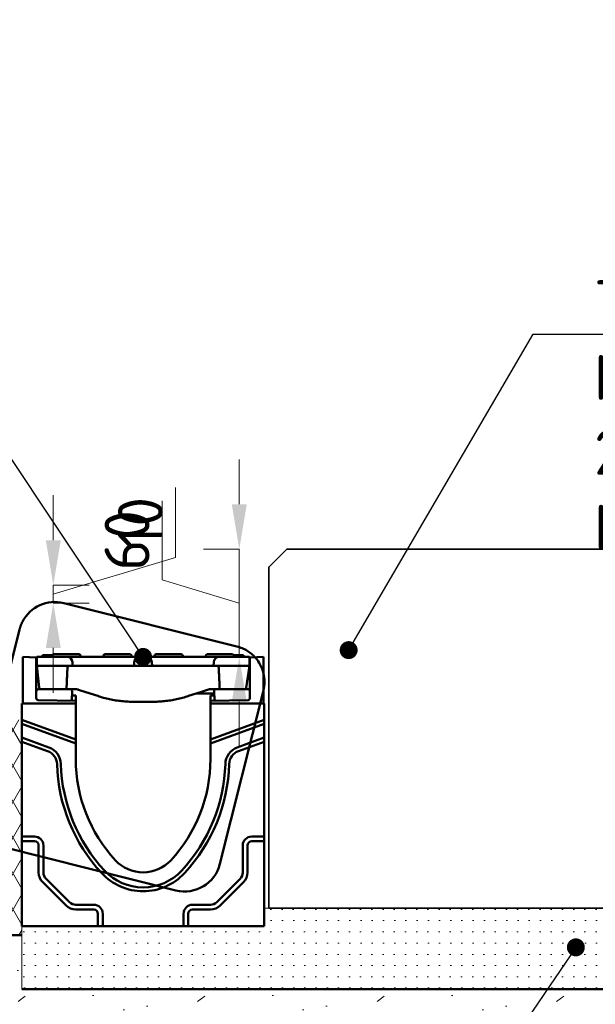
# Model space of a CAD drawing. Header units: metres. Extents: x 92403 to 95147, y 464428 to 465602.
# Tile 209 of 256: x 92585.515 to 92585.835, y 465103.24 to 465103.788. Entities that reach past the tile are written whole.
import ezdxf
from ezdxf import colors
from ezdxf.entities.mleader import LeaderData, LeaderLine
from ezdxf.math import Vec2, Vec3

# ---------------------------------------------------------------- set-up
doc = ezdxf.new("R2010")
doc.units = ezdxf.units.M
doc.linetypes.add('HIDDEN', pattern=[2.373, 1.58, -0.7929999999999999])
doc.linetypes.add('VW-1-1_STREEP', pattern=[2, 1, -1])
doc.layers.get('0').update_dxf_attribs({"linetype": 'CONTINUOUS'})
doc.layers.get('Defpoints').update_dxf_attribs({"linetype": 'CONTINUOUS'})
for name, color, linetype, lineweight in [('N-WE-RI-HWA_GOOT_LIJNGOOT-GD', 150, 'CONTINUOUS', 50), ('N-WE-VH-VERHARDING_ASFALT-AD-10', 252, 'CONTINUOUS', 18), ('N-WE-VH-VERHARDING_ASFALT-T25', 7, 'CONTINUOUS', 25), ('N-WE-VH-VERHARDING_ASFALT_DEKLAAG-GD', 252, 'CONTINUOUS', 50), ('N-WE-VH-VERHARDING_BETON_SCHRAAL-GD', 252, 'CONTINUOUS', 50), ('N-WE-VH-VERHARDING_FUNDERING-AD', 252, 'CONTINUOUS', 18), ('N-WE-VH-VERHARDING_FUNDERING-AD-10', 252, 'CONTINUOUS', 18), ('N-WE-VH-VERHARDING_NATUURSTEEN-GD', 252, 'CONTINUOUS', 50), ('N-WE-VW-MARKERING_LANGS_STREEP_11-G', 7, 'VW-1-1_STREEP', 13), ('N-XX-VH-VERHARDING_NATUURSTEEN-G', 252, 'CONTINUOUS', 35), ('X-XX-AL-VERWIJZING_DETAIL-M', 7, 'CONTINUOUS', 18)]:
    doc.layers.add(name, color=color, linetype=linetype, lineweight=lineweight)
doc.styles.add('NLCS-ISO-M10-T25', font='NLCS-ISO.ttf', dxfattribs={"height": 0.025})
doc.dimstyles.new('NLCS-M10-T25-PIJL_L2_H1', dxfattribs={"dimscale": 0.01, "dimtxt": 2.5, "dimasz": 2.5, "dimexe": 2, "dimexo": 2, "dimgap": 0.7, "dimtad": 1, "dimzin": 0, "dimdsep": 46, "dimtxsty": 'NLCS-ISO-M10-T25', "dimcen": 2.5, "dimdle": 2, "dimclrd": 256, "dimclre": 256, "dimclrt": 7, "dimadec": 1, "dimazin": 0, "dimtfac": 1, "dimtdec": 3, "dimtofl": 0, "dimtmove": 1, "dimatfit": 0, "dimfxl": 2, "dimfxlon": 1, "dimtfillclr": 256, "dimtolj": 1, "dimtzin": 0, "dimlwd": -1, "dimlwe": -1, "dimarcsym": 0})

# ---------------------------------------------------------------- blocks, each defined once
blk = doc.blocks.new('Goot')
at = {"color": 8}
for p, q in [((0.008000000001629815, 0.149606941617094), (0.0004999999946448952, 0.1499999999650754)), ((0.0004999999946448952, 0.1499999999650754), (0.0004999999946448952, 0.1239999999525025)), ((0.008249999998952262, 0.149593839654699), (0.008000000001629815, 0.149606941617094)), ((0.008000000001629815, 0.1269826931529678), (0.008000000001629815, 0.149606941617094)), ((0.008249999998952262, 0.1499999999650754), (0.02514120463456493, 0.1499999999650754)), ((0.008249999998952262, 0.1449999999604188), (0.008249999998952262, 0.1499999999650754)), ((0.0342499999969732, 0.1499999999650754), (0.02514122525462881, 0.1499999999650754)), ((0.0565000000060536, 0.1499999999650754), (0.0342499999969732, 0.1499999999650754)), ((0.06560877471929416, 0.1499999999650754), (0.0565000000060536, 0.1499999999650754)), ((0.06560879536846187, 0.1499999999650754), (0.06939120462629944, 0.1499999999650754)), ((0.07850000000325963, 0.1499999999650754), (0.06939122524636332, 0.1499999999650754)), ((0.1007499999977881, 0.1499999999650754), (0.07850000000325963, 0.1499999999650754)), ((0.1098587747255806, 0.1499999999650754), (0.1007499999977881, 0.1499999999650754)), ((0.1098587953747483, 0.1499999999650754), (0.126749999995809, 0.1499999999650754)), ((0.126749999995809, 0.1499999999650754), (0.126749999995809, 0.1449999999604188)), ((0.1269999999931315, 0.149606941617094), (0.126749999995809, 0.149593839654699)), ((0.1345000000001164, 0.1499999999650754), (0.1269999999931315, 0.149606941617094)), ((0.1269999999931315, 0.149606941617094), (0.1269999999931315, 0.1269826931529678)), ((0.1345000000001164, 0.1239999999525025), (0.1345000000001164, 0.1499999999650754)), ((0.008249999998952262, 0.1449999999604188), (0.009522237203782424, 0.1328954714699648)), ((0.02825020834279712, 0.1449999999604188), (0.008249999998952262, 0.1449999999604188)), ((0.02825020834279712, 0.1449999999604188), (0.0281371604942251, 0.1471570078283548)), ((0.02825020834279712, 0.1449999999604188), (0.0342499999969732, 0.1449999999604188)), ((0.0342499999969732, 0.1449999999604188), (0.0565000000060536, 0.1449999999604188)), ((0.0565000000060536, 0.1449999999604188), (0.06249979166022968, 0.1449999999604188)), ((0.0626128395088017, 0.1471570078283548), (0.06249979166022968, 0.1449999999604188)), ((0.07250020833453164, 0.1449999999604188), (0.06249979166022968, 0.1449999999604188)), ((0.07250020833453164, 0.1449999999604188), (0.07238716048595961, 0.1471570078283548)), ((0.07250020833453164, 0.1449999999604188), (0.07850000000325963, 0.1449999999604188)), ((0.07850000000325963, 0.1449999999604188), (0.1007499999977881, 0.1449999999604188)), ((0.1007499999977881, 0.1449999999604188), (0.1067497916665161, 0.1449999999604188)), ((0.1068628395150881, 0.1471570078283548), (0.1067497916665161, 0.1449999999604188)), ((0.126749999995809, 0.1449999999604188), (0.1067497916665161, 0.1449999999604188)), ((0.1096534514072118, 0.1437179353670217), (0.1096534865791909, 0.1437179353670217)), ((0.124880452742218, 0.1328479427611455), (0.126749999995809, 0.1449999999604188)), ((0.02597379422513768, 0.1319918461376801), (0.01002620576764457, 0.1319918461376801)), ((0.01051675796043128, 0.1320000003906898), (0.01056897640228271, 0.1320000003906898)), ((0.01056897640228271, 0.1320000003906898), (0.01101676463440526, 0.1320000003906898)), ((0.01101676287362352, 0.1319999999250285), (0.02487703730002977, 0.1319999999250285)), ((0.02487703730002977, 0.1329476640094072), (0.02487703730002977, 0.1319999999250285)), ((0.0248770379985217, 0.1320000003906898), (0.02536533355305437, 0.1320000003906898)), ((0.02536533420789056, 0.1319999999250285), (0.02999999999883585, 0.1319999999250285)), ((0.03156204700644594, 0.1317497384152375), (0.03557879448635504, 0.1304287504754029)), ((0.09942120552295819, 0.1304287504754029), (0.1034379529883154, 0.1317497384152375)), ((0.1049999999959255, 0.1319999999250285), (0.1096346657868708, 0.1319999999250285)), ((0.1249737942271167, 0.1319918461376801), (0.1090262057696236, 0.1319918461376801)), ((0.1096346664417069, 0.1320000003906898), (0.1101229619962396, 0.1320000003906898)), ((0.1101229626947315, 0.1329476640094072), (0.1101229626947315, 0.1319999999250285)), ((0.1101229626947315, 0.1319999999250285), (0.1233902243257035, 0.1319999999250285)), ((0.1139832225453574, 0.1319918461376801), (0.1139832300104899, 0.1319999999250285)), ((0.1154830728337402, 0.1319999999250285), (0.1154830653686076, 0.1319918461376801)), ((0.1156999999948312, 0.1319999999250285), (0.1156999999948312, 0.1319918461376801)), ((0.1233902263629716, 0.1320000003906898), (0.1238920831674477, 0.1320000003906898)), ((0.02800000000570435, 0.1303776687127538), (0.0277968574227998, 0.1265018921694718)), ((0.02790275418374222, 0.1285223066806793), (0.02999999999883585, 0.1284856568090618)), ((0.02799999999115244, 0.1304899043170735), (0.02797105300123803, 0.1310421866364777)), ((0.02800000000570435, 0.1304899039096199), (0.02800000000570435, 0.1303776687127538)), ((0.02999999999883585, 0.1284856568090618), (0.02999999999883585, 0.1279874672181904)), ((0.02999999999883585, 0.1279874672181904), (0.02999999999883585, 0.1259896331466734)), ((0.03557879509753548, 0.1304287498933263), (0.04219339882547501, 0.128253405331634)), ((0.0928066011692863, 0.128253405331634), (0.09942120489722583, 0.1304287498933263)), ((0.09687379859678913, 0.1295909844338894), (0.1070412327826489, 0.1295909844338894)), ((0.1049999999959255, 0.1284856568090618), (0.1070972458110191, 0.1285223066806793)), ((0.1049999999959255, 0.1279874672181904), (0.1049999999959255, 0.1284856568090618)), ((0.1049999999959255, 0.1259896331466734), (0.1049999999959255, 0.1279874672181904)), ((0.1070000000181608, 0.1304899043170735), (0.1070289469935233, 0.1310421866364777)), ((0.1070000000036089, 0.1303776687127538), (0.1070000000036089, 0.1304899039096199)), ((0.1072031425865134, 0.1265018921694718), (0.1070000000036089, 0.1303776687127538)), ((0.1070000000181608, 0.1303776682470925), (0.1072031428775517, 0.1265018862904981)), ((0, 0.1149999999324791), (0, 0.1239999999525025)), ((0.02999999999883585, 0.1239999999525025), (0, 0.1239999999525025)), ((0.02999999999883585, 0.1256159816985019), (0.00898254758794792, 0.1259828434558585)), ((0.02999999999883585, 0.1256159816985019), (0.02999999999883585, 0.1259896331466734)), ((0.02999999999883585, 0.1239999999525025), (0.02999999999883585, 0.1256159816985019)), ((0.02999999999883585, 0.104080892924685), (0.02999999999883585, 0.1239999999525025)), ((0.0625, 0.1249999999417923), (0.07249999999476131, 0.1249999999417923)), ((0.1049999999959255, 0.1259896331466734), (0.1049999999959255, 0.1256159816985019)), ((0.1260174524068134, 0.1259828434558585), (0.1049999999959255, 0.1256159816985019)), ((0.1049999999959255, 0.1239999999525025), (0.1049999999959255, 0.1256159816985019)), ((0.1049999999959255, 0.1239999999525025), (0.1049999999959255, 0.104080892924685)), ((0.1349999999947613, 0.1239999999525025), (0.1049999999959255, 0.1239999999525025)), ((0.1349999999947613, 0.1239999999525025), (0.1349999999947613, 0.1149999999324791)), ((0, 0.1127188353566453), (0, 0.1149999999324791)), ((0, 0.1050431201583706), (0, 0.1127188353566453)), ((0.1349999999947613, 0.1149999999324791), (0.1349999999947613, 0.1127188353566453)), ((0.1349999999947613, 0.1127188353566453), (0.1349999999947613, 0.1050431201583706)), ((0, 0.1027619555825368), (0, 0.1050431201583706)), ((0.1349999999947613, 0.1050431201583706), (0.1349999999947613, 0.1027619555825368)), ((0, 0.04999999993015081), (0, 0.1027619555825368)), ((0.02999999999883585, 0.104080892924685), (0.02999999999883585, 0.1017997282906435)), ((0.02999999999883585, 0.1017997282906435), (0.02999999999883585, 0.09299999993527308)), ((0.1049999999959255, 0.1017997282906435), (0.1049999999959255, 0.104080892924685)), ((0.1049999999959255, 0.09299999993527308), (0.1049999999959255, 0.1017997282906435)), ((0.1349999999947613, 0.1027619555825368), (0.1349999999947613, 0.04999999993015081)), ((0, 0.04732050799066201), (0, 0.04999999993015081)), ((0.1349999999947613, 0.04999999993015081), (0.1349999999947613, 0.04732050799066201)), ((0, -5.820766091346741e-11), (0, 0.04732050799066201)), ((0.1349999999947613, 0.04732050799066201), (0.1349999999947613, -5.820766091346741e-11)), ((0.04232050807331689, -5.820766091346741e-11), (0, -5.820766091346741e-11)), ((0.04499999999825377, -5.820766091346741e-11), (0.04232050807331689, -5.820766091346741e-11)), ((0.08999999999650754, -5.820766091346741e-11), (0.04499999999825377, -5.820766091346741e-11)), ((0.09267949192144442, -5.820766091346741e-11), (0.08999999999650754, -5.820766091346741e-11)), ((0.1349999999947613, -5.820766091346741e-11), (0.09267949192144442, -5.820766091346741e-11))]:
    blk.add_line(p, q, dxfattribs=at)
at = {"color": 8, "transparency": 33554687}
for p, q in [((0.01691155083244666, 0.1509999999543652), (0.01152185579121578, 0.1509999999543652)), ((0.01152185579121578, 0.1509999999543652), (0.01152185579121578, 0.1499999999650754)), ((0.01677894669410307, 0.1505523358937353), (0.01674999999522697, 0.1499999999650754)), ((0.01777757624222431, 0.1514999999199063), (0.02025000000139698, 0.1514999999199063)), ((0.0292500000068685, 0.1514999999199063), (0.02025000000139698, 0.1514999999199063)), ((0.0292500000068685, 0.1514999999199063), (0.03172242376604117, 0.1514999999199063)), ((0.0327210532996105, 0.1505523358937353), (0.0327499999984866, 0.1499999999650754)), ((0.04527894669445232, 0.1505523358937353), (0.04524999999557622, 0.1499999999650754)), ((0.04627757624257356, 0.1514999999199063), (0.04875000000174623, 0.1514999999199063)), ((0.05775000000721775, 0.1514999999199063), (0.04875000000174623, 0.1514999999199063)), ((0.05775000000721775, 0.1514999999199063), (0.06022242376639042, 0.1514999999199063)), ((0.06122105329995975, 0.1505523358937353), (0.06124999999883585, 0.1499999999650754)), ((0.07377894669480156, 0.1505523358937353), (0.07374999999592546, 0.1499999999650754)), ((0.0747775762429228, 0.1514999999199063), (0.07725000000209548, 0.1514999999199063)), ((0.08624999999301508, 0.1514999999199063), (0.07725000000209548, 0.1514999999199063)), ((0.08624999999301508, 0.1514999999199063), (0.08872242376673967, 0.1514999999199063)), ((0.089721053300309, 0.1505523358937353), (0.08974999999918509, 0.1499999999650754)), ((0.1022789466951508, 0.1505523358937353), (0.1022499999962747, 0.1499999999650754)), ((0.1032775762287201, 0.1514999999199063), (0.1057500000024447, 0.1514999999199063)), ((0.1147499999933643, 0.1514999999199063), (0.1057500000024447, 0.1514999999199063)), ((0.1147499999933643, 0.1514999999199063), (0.1172224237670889, 0.1514999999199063)), ((0.1182597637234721, 0.1510000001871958), (0.1180884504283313, 0.1510000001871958)), ((0.1182210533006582, 0.1505523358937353), (0.1182499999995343, 0.1499999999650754)), ((0.1213339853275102, 0.1510000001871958), (0.1182597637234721, 0.1510000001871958)), ((0.1232499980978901, 0.1510000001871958), (0.1213339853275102, 0.1510000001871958)), ((0.1233750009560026, 0.1510000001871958), (0.1232499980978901, 0.1510000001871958)), ((0.1233749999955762, 0.1509999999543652), (0.1233749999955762, 0.1499999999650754)), ((0, 0.1149999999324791), (0.02999999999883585, 0.104080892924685)), ((0.02999999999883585, 0.1017997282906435), (0, 0.1127188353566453)), ((0.1049999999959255, 0.104080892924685), (0.1349999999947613, 0.1149999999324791)), ((0.1349999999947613, 0.1127188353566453), (0.1049999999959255, 0.1017997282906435)), ((0, 0.1050431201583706), (0.01501239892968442, 0.09957905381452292)), ((0.1199876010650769, 0.09957905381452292), (0.1349999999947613, 0.1050431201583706)), ((0.01427924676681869, 0.09756473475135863), (0, 0.1027619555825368)), ((0.1349999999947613, 0.1027619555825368), (0.1207207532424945, 0.09756473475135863)), ((0, 0.04999999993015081), (0.006999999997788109, 0.04999999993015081)), ((0.1279999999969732, 0.04999999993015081), (0.1349999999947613, 0.04999999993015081)), ((0.006999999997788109, 0.04732050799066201), (0, 0.04732050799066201)), ((0.009320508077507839, 0.02999999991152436), (0.009320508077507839, 0.04499999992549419)), ((0.01200000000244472, 0.04499999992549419), (0.01200000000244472, 0.02999999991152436)), ((0.1230000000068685, 0.02999999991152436), (0.1230000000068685, 0.04499999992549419)), ((0.1256794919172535, 0.04499999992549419), (0.1256794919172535, 0.02999999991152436)), ((0.1349999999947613, 0.04732050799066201), (0.1279999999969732, 0.04732050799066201)), ((0.02456977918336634, 0.01156977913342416), (0.01156977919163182, 0.02456977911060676)), ((0.01346446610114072, 0.02646446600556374), (0.02646446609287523, 0.01346446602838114)), ((0.1085355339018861, 0.01346446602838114), (0.1215355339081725, 0.02646446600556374)), ((0.1234302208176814, 0.02456977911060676), (0.110430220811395, 0.01156977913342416)), ((0.02999999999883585, 0.01199999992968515), (0.03999999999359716, 0.01199999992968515)), ((0.09500000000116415, 0.01199999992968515), (0.1049999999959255, 0.01199999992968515)), ((0.03999999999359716, 0.009320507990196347), (0.02999999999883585, 0.009320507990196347)), ((0.04232050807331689, -5.820766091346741e-11), (0.04232050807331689, 0.006999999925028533)), ((0.04499999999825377, 0.006999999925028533), (0.04499999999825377, -5.820766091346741e-11)), ((0.08999999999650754, -5.820766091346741e-11), (0.08999999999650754, 0.006999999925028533)), ((0.09267949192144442, 0.006999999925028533), (0.09267949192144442, -5.820766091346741e-11)), ((0.1049999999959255, 0.009320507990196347), (0.09500000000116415, 0.009320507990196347))]:
    blk.add_line(p, q, dxfattribs=at)
at = {"color": 8, "flags": 128}
for points in [[(0.02533702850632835, 0.143578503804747), (0.02531747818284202, 0.1431355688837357), (0.02529796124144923, 0.1426926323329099), (0.02527847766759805, 0.1422496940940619), (0.02525902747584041, 0.1418067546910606), (0.0252396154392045, 0.1413638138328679), (0.02522023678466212, 0.14092087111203), (0.02520089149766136, 0.1404779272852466), (0.02518157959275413, 0.1400349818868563), (0.02516230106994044, 0.1395920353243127), (0.02514305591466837, 0.1391490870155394), (0.02512384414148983, 0.1387061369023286), (0.02510466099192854, 0.1382631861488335), (0.02508551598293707, 0.1378202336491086), (0.02506640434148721, 0.1373772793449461), (0.02504732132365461, 0.1369343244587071), (0.02502827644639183, 0.136491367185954), (0.02500926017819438, 0.1360484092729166), (0.02499027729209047, 0.1356054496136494), (0.02497132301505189, 0.1351624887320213), (0.02495240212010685, 0.13471952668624), (0.02493351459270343, 0.1342765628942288), (0.02491466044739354, 0.1338335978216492), (0.02489583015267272, 0.1333906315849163), (0.0248770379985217, 0.1329476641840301)], [(0.02577549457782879, 0.1449999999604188), (0.02574285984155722, 0.1449459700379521), (0.02571140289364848, 0.14489126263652), (0.02568113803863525, 0.1448359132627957), (0.02565207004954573, 0.1447799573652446), (0.02562422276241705, 0.1447234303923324), (0.0255975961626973, 0.1446663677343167), (0.02557220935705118, 0.1446088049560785), (0.02554807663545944, 0.1445507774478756), (0.02552520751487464, 0.1444923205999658), (0.025503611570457, 0.1444334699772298), (0.02548330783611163, 0.1443742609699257), (0.02546430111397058, 0.1443147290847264), (0.02544659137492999, 0.1442549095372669), (0.02543016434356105, 0.1441948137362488), (0.02541501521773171, 0.1441344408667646), (0.02540115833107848, 0.1440737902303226), (0.02538859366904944, 0.1440128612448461), (0.02537732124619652, 0.1439516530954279), (0.02536734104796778, 0.1438901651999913), (0.02535866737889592, 0.1438283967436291), (0.02535129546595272, 0.1437663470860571), (0.0253452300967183, 0.1437040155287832), (0.02534047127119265, 0.1436414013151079), (0.02533702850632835, 0.143578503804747)], [(0.1096629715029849, 0.143578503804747), (0.1096595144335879, 0.1436414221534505), (0.1096547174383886, 0.143704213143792), (0.1096485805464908, 0.1437668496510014), (0.1096411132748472, 0.1438293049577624), (0.1096323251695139, 0.1438915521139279), (0.1096222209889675, 0.1439535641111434), (0.1096108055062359, 0.1440153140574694), (0.1095980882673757, 0.1440767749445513), (0.1095840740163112, 0.1441379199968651), (0.1095687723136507, 0.1441987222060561), (0.1095521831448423, 0.1442591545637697), (0.1095343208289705, 0.1443191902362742), (0.1095152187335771, 0.1443787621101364), (0.1094949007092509, 0.1444378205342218), (0.1094733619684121, 0.144496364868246), (0.1094506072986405, 0.1445543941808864), (0.1094266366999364, 0.1446119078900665), (0.1094014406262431, 0.1446689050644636), (0.1093750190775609, 0.1447253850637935), (0.1093473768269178, 0.1447813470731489), (0.1093185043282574, 0.1448367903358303), (0.1092884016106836, 0.1448917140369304), (0.1092570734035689, 0.1449461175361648), (0.1092245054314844, 0.1449999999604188)], [(0.1101229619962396, 0.1329476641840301), (0.1101041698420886, 0.1333906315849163), (0.1100853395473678, 0.1338335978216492), (0.1100664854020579, 0.1342765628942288), (0.1100475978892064, 0.13471952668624), (0.1100286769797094, 0.1351624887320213), (0.1100097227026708, 0.1356054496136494), (0.1099907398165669, 0.1360484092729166), (0.1099717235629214, 0.136491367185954), (0.1099526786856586, 0.1369343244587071), (0.1099335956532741, 0.1373772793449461), (0.1099144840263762, 0.1378202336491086), (0.1098953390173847, 0.1382631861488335), (0.1098761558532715, 0.1387061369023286), (0.1098569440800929, 0.1391490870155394), (0.1098376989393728, 0.1395920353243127), (0.1098184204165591, 0.1400349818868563), (0.1097991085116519, 0.1404779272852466), (0.1097797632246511, 0.14092087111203), (0.1097603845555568, 0.1413638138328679), (0.1097409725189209, 0.1418067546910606), (0.1097215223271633, 0.1422496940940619), (0.109702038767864, 0.1426926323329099), (0.1096825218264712, 0.1431355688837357), (0.1096629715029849, 0.143578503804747)], [(0.02999999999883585, 0.1320000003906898), (0.03006215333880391, 0.1319996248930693), (0.03012458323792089, 0.1319984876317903), (0.03018728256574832, 0.1319965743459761), (0.03025025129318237, 0.1319938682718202), (0.03031348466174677, 0.1319903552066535), (0.03037698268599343, 0.1319860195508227), (0.03044074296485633, 0.1319808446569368), (0.03050476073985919, 0.1319748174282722), (0.03056903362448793, 0.1319679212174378), (0.03063355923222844, 0.1319601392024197), (0.0306983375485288, 0.1319514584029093), (0.03076336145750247, 0.1319418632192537), (0.0308286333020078, 0.1319313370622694), (0.03089414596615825, 0.1319198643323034), (0.03095989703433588, 0.1319074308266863), (0.03102588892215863, 0.1318940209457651), (0.03109211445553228, 0.1318796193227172), (0.03115857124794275, 0.1318642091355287), (0.03122525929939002, 0.1318477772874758), (0.03129217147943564, 0.1318303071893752), (0.03135931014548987, 0.1318117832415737), (0.03142667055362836, 0.1317921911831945), (0.03149425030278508, 0.1317715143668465), (0.03156204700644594, 0.1317497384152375)], [(0.1034379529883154, 0.1317497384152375), (0.1035057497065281, 0.1317715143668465), (0.1035733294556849, 0.1317921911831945), (0.1036406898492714, 0.1318117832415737), (0.1037078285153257, 0.1318303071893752), (0.1037747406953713, 0.1318477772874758), (0.1038414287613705, 0.1318642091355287), (0.1039078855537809, 0.1318796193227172), (0.1039741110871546, 0.1318940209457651), (0.1040401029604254, 0.1319074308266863), (0.1041058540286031, 0.1319198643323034), (0.1041713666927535, 0.1319313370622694), (0.1042366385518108, 0.1319418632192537), (0.1043016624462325, 0.1319514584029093), (0.1043664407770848, 0.1319601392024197), (0.1044309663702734, 0.1319679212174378), (0.1044952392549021, 0.1319748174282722), (0.104559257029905, 0.1319808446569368), (0.1046230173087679, 0.1319860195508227), (0.1046865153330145, 0.1319903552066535), (0.1047497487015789, 0.1319938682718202), (0.1048127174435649, 0.1319965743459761), (0.1048754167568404, 0.1319984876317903), (0.1049378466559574, 0.1319996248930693), (0.1049999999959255, 0.1320000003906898)], [(0.1070289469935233, 0.1310421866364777), (0.1070566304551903, 0.1312287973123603), (0.1071186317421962, 0.1314067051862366), (0.107213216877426, 0.1315701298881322), (0.1073364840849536, 0.1317125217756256), (0.1074845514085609, 0.1318295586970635), (0.1076518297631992, 0.1319164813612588), (0.1078322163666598, 0.1319705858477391), (0.1079246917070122, 0.1319845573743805), (0.1079691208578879, 0.131988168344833), (0.1080005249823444, 0.1319895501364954), (0.1081180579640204, 0.1319906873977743), (0.108215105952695, 0.1319910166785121), (0.1083403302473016, 0.1319913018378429), (0.1084895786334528, 0.131991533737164), (0.1086575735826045, 0.1319917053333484), (0.108838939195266, 0.1319918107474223), (0.1090262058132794, 0.1319918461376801)], [(0.1249737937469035, 0.1319918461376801), (0.1251616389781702, 0.131991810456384), (0.1253426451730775, 0.1319917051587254), (0.1255109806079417, 0.1319915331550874), (0.1256599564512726, 0.131991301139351), (0.1257852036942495, 0.1319910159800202), (0.125881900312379, 0.1319906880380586), (0.1259997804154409, 0.1319895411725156), (0.1260314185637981, 0.1319881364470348), (0.1260758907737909, 0.1319844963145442), (0.126168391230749, 0.131970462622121), (0.126348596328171, 0.1319163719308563), (0.1265155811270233, 0.131829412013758), (0.1266637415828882, 0.1317123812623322), (0.1267869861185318, 0.1315697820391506), (0.1268814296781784, 0.1314066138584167), (0.1269435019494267, 0.1312283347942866), (0.1269710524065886, 0.1310421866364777)], [(0.04219339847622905, 0.1282534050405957), (0.04301839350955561, 0.1279881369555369), (0.04384525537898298, 0.1277343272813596), (0.04467397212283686, 0.1274919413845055), (0.04550454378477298, 0.1272609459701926), (0.04633696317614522, 0.1270413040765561), (0.04717122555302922, 0.1268329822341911), (0.04800732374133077, 0.1266359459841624), (0.04884525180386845, 0.1264501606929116), (0.04968500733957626, 0.1262755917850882), (0.05052658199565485, 0.1261122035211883), (0.05136997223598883, 0.1259599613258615), (0.05221517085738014, 0.125818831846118), (0.05306217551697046, 0.12568879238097), (0.05391098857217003, 0.1255698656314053), (0.05476161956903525, 0.1254620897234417), (0.05561407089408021, 0.1253655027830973), (0.05646835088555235, 0.1252801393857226), (0.05732446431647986, 0.1252060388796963), (0.0581824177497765, 0.125143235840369), (0.05904221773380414, 0.1250917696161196), (0.05990386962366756, 0.1250516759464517), (0.06076737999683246, 0.1250229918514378), (0.06163275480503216, 0.1250057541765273), (0.0625, 0.1249999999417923)], [(0.07249999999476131, 0.1249999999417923), (0.07336724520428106, 0.1250057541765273), (0.07423261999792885, 0.1250229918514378), (0.07509613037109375, 0.1250516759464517), (0.07595778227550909, 0.1250917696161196), (0.0768175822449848, 0.125143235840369), (0.07767553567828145, 0.1252060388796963), (0.07853164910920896, 0.1252801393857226), (0.0793859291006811, 0.1253655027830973), (0.08023838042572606, 0.1254620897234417), (0.0810890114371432, 0.1255698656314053), (0.08193782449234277, 0.12568879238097), (0.08278482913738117, 0.125818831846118), (0.0836300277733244, 0.1259599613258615), (0.08447341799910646, 0.1261122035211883), (0.08531499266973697, 0.1262755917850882), (0.08615474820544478, 0.1264501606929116), (0.08699267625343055, 0.1266359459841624), (0.08782877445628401, 0.1268329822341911), (0.08866303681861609, 0.1270413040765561), (0.08949545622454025, 0.1272609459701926), (0.09032602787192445, 0.1274919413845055), (0.09115474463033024, 0.1277343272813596), (0.0919816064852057, 0.1279881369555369), (0.09280660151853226, 0.1282534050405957)]]:
    blk.add_lwpolyline(points, dxfattribs=at)
at = {"color": 8, "transparency": 33554687}
for centre, radius, start, end in [((0.01777757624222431, 0.1504999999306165), 0.001, 90, 176.9999996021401), ((0.03172242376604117, 0.1504999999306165), 0.001, 3.000000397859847, 90), ((0.04627757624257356, 0.1504999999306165), 0.001, 90, 176.9999996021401), ((0.06022242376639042, 0.1504999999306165), 0.001, 3.000000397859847, 90), ((0.0747775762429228, 0.1504999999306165), 0.001, 90, 176.9999996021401), ((0.08872242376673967, 0.1504999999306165), 0.001, 3.000000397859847, 90), ((0.1032775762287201, 0.1504999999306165), 0.001, 90, 176.9999996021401), ((0.1172224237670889, 0.1504999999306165), 0.001, 3.000000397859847, 90), ((0.01154308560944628, 0.09004719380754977), 0.0101435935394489, 1.671932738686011, 69.99999988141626), ((0.123456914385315, 0.09004719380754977), 0.010143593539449, 110.0000001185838, 178.328067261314), ((0.01154308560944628, 0.09004719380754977), 0.0079999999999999, 1.671932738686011, 69.99999988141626), ((0.123456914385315, 0.09004719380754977), 0.008, 110.0000001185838, 178.328067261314), ((0.1127045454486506, 0.09299999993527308), 0.0932045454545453, 181.671932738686, 222.8954725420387), ((0.1127045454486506, 0.09299999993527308), 0.0910609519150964, 181.671932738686, 222.8954725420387), ((0.0222954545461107, 0.09299999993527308), 0.0910609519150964, 317.1045274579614, 358.3280672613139), ((0.0222954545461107, 0.09299999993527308), 0.0932045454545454, 317.1045274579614, 358.3280672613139), ((0.006999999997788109, 0.04499999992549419), 0.005, 0, 90), ((0.1279999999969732, 0.04499999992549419), 0.005, 90, 180), ((0.006999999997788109, 0.04499999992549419), 0.0023205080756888, 0, 90), ((0.1279999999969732, 0.04499999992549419), 0.0023205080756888, 90, 180), ((0.01700000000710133, 0.02999999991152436), 0.0076794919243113, 180, 225), ((0.01700000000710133, 0.02999999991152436), 0.005, 180, 225), ((0.06750000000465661, 0.0509999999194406), 0.0315, 222.8954725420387, 317.1045274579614), ((0.06750000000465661, 0.0509999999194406), 0.029356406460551, 222.8954725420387, 317.1045274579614), ((0.1180000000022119, 0.02999999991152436), 0.005, 315, 0), ((0.1180000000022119, 0.02999999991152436), 0.0076794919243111, 315, 0), ((0.02999999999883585, 0.01699999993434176), 0.0076794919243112, 225, 270), ((0.02999999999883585, 0.01699999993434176), 0.005, 225, 270), ((0.03999999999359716, 0.006999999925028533), 0.005, 0, 90), ((0.09500000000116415, 0.006999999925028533), 0.005, 90, 180), ((0.1049999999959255, 0.01699999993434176), 0.005, 270, 315), ((0.1049999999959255, 0.01699999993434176), 0.0076794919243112, 270, 315), ((0.03999999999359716, 0.006999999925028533), 0.0023205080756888, 0, 90), ((0.09500000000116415, 0.006999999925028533), 0.0023205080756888, 90, 180)]:
    blk.add_arc(centre, radius, start, end, dxfattribs=at)
at = {"color": 8}
for centre, radius, start, end in [((0.02514122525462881, 0.1469999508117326), 0.0030000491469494, 3.000892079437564, 90.00039353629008), ((0.06560877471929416, 0.1469999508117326), 0.0030000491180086, 89.99960562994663, 176.9991112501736), ((0.06939122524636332, 0.1469999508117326), 0.0030000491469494, 3.000892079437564, 90.00039353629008), ((0.1098587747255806, 0.1469999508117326), 0.0030000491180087, 89.99960562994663, 176.9991112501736), ((0.01051675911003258, 0.1329999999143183), 0.001, 185.9999989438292, 270), ((0.1238920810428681, 0.1329999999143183), 0.001, 270, 351.2538362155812), ((0.1127045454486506, 0.09299999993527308), 0.0827045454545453, 180, 222.8954725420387), ((0.0222954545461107, 0.09299999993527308), 0.0827045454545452, 317.1045274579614, 0), ((0.06750000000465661, 0.0509999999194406), 0.021, 222.8954725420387, 317.1045274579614)]:
    blk.add_arc(centre, radius, start, end, dxfattribs=at)
for centre, major_axis, ratio, start_param, end_param in [((0.00902757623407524, 0.1309898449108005), (-0.0009986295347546, 5.23358511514e-05), 0.9999980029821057, 4.764748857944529, 6.283185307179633), ((0.01002894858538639, 0.131989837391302), (-0.0010013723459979, 5.4966268e-09), 0.0020039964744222, 4.715128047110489, 6.283185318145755), ((0.02597105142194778, 0.131989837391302), (-0.0010013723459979, -5.4966268e-09), 0.0020039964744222, 3.141592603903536, 4.709649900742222), ((0.02697242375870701, 0.1309898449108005), (0.0009986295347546, 5.23358511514e-05), 0.999998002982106, 0, 1.518436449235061), ((0.00900000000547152, 0.1269826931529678), (-2.58e-14, -0.001000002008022), 0.9999979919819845, 4.712388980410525, 6.265732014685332), ((0.02679822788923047, 0.1265542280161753), (0.0008903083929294, 0.0004553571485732), 0.999998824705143, 4.712388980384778, 5.758052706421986), ((0.1082017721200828, 0.1265542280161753), (-0.0009986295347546, -5.23358511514e-05), 0.9999980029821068, 0, 1.04566372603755), ((0.1260000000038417, 0.1269826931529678), (2.58e-14, -0.001000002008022), 0.9999979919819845, 0.01745329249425, 1.570796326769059)]:
    blk.add_ellipse(centre, major_axis=major_axis, ratio=ratio, start_param=start_param, end_param=end_param, dxfattribs=at)
blk = doc.blocks.new('_Dot')
at = {"color": 0, "linetype": 'ByBlock', "lineweight": -2}
blk.add_line((-0.5, 0), (-1, 0), dxfattribs=at)
at = {"color": 0, "linetype": 'ByBlock', "const_width": 0.5}
blk.add_lwpolyline([(-0.25, 0, 1), (0.25, 0, 1)], format="xyb", close=True, dxfattribs=at)
blk = doc.blocks.new('*D547')
at = {"layer": 'Defpoints', "color": 0, "transparency": 16777216}
for p in [(92585.63692111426, 465103.4934440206), (92585.65334275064, 465103.4934440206), (92585.65334275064, 465103.4334440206)]:
    blk.add_point(p, dxfattribs=at)
at = {"layer": 'X-XX-AL-VERWIJZING_DETAIL-M', "transparency": 16777216}
for p, q in [((92585.63692111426, 465103.5184440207), (92585.63692111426, 465103.5434440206)), ((92585.59392111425, 465103.4763440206), (92585.59392111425, 465103.5203440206)), ((92585.63692111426, 465103.4934440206), (92585.61692111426, 465103.4934440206)), ((92585.63692111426, 465103.4334440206), (92585.63692111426, 465103.4934440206)), ((92585.63692111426, 465103.4634440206), (92585.59392111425, 465103.4763440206)), ((92585.63692111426, 465103.4334440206), (92585.61692111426, 465103.4334440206)), ((92585.63692111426, 465103.4084440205), (92585.63692111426, 465103.3834440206))]:
    blk.add_line(p, q, dxfattribs=at)
for points in [[(92585.6327544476, 465103.5184440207), (92585.64108778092, 465103.5184440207), (92585.63692111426, 465103.4934440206)], [(92585.6327544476, 465103.4084440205), (92585.64108778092, 465103.4084440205), (92585.63692111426, 465103.4334440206)]]:
    blk.add_solid(points, dxfattribs=at)
at = {"layer": 'X-XX-AL-VERWIJZING_DETAIL-M', "color": 7, "transparency": 16777216, "insert": (92585.57442111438, 465103.4983440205), "char_height": 0.025, "attachment_point": 5, "rotation": 90, "style": 'NLCS-ISO-M10-T25'}
blk.add_mtext('\\A1;60', dxfattribs=at)
blk = doc.blocks.new('*D553')
at = {"layer": 'Defpoints', "color": 0, "transparency": 16777216}
for p in [(92585.53332061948, 465103.4734421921), (92585.53332061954, 465103.4734421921), (92585.53332061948, 465103.463442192)]:
    blk.add_point(p, dxfattribs=at)
at = {"layer": 'X-XX-AL-VERWIJZING_DETAIL-M', "transparency": 16777216}
for p, q in [((92585.53332061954, 465103.4984421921), (92585.53332061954, 465103.5234421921)), ((92585.60132061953, 465103.488842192), (92585.60132061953, 465103.527842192)), ((92585.53332061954, 465103.4684421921), (92585.60132061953, 465103.488842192)), ((92585.53332061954, 465103.4734421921), (92585.55332061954, 465103.4734421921)), ((92585.53332061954, 465103.463442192), (92585.53332061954, 465103.4734421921)), ((92585.53332061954, 465103.463442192), (92585.55332061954, 465103.463442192)), ((92585.53332061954, 465103.438442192), (92585.53332061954, 465103.413442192))]:
    blk.add_line(p, q, dxfattribs=at)
for points in [[(92585.52915395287, 465103.4984421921), (92585.5374872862, 465103.4984421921), (92585.53332061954, 465103.4734421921)], [(92585.52915395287, 465103.438442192), (92585.5374872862, 465103.438442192), (92585.53332061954, 465103.463442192)]]:
    blk.add_solid(points, dxfattribs=at)
at = {"layer": 'X-XX-AL-VERWIJZING_DETAIL-M', "color": 7, "transparency": 16777216, "insert": (92585.58182061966, 465103.5083421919), "char_height": 0.025, "attachment_point": 5, "rotation": 90, "style": 'NLCS-ISO-M10-T25'}
blk.add_mtext('\\A1;10', dxfattribs=at)
blk = doc.blocks.new('*D554')
at = {"layer": 'Defpoints', "color": 0, "transparency": 16777216}
for p in [(92585.65334275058, 465103.2484440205), (92586.15334275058, 465103.1944486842), (92586.15334275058, 465103.0981026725)]:
    blk.add_point(p, dxfattribs=at)
at = {"layer": 'X-XX-AL-VERWIJZING_DETAIL-M', "transparency": 16777216}
for p, q in [((92585.65334275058, 465103.2144486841), (92585.65334275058, 465103.1744486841)), ((92586.15334275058, 465103.1744486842), (92586.15334275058, 465103.2144486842)), ((92585.67834275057, 465103.1944486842), (92586.12834275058, 465103.1944486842))]:
    blk.add_line(p, q, dxfattribs=at)
for points in [[(92585.67834275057, 465103.1986153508), (92585.67834275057, 465103.1902820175), (92585.65334275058, 465103.1944486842)], [(92586.12834275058, 465103.1986153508), (92586.12834275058, 465103.1902820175), (92586.15334275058, 465103.1944486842)]]:
    blk.add_solid(points, dxfattribs=at)
at = {"layer": 'X-XX-AL-VERWIJZING_DETAIL-M', "color": 7, "transparency": 16777216, "insert": (92585.90334275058, 465103.2139486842), "char_height": 0.025, "attachment_point": 5, "style": 'NLCS-ISO-M10-T25'}
blk.add_mtext('\\A1;500', dxfattribs=at)

msp = doc.modelspace()

# ---------------------------------------------------------------- hatches: boundary and pattern name
at = {"layer": 'N-WE-VH-VERHARDING_ASFALT-AD-10'}
h = msp.add_hatch(dxfattribs=at)
h.set_pattern_fill('AVH-ASFALT', color=256, scale=0.01, pattern_type=2)
h.set_pattern_definition([(59.99999999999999, (2985.379468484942, 6085.392778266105), (-0.008660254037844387, 0.005000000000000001), []), (120, (2985.379468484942, 6085.392778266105), (-0.008660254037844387, -0.004999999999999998), [])])
h.paths.add_polyline_path([(92584.9033427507, 465103.3984440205), (92584.9033427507, 465103.2784440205), (92585.5158427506, 465103.2784440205), (92585.5158427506, 465103.3984440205)])
at = {"layer": 'N-WE-VH-VERHARDING_FUNDERING-AD-10'}
h = msp.add_hatch(dxfattribs=at)
h.set_pattern_fill('AVH-FUNDERING_ZANDCEMENTSTAB', color=256, scale=0.01, pattern_type=2)
h.set_pattern_definition([(0, (2985.379468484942, 6085.392778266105), (0.03125, 0.00625), [0, -0.00625])])
h.paths.add_polyline_path([(92585.5158427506, 465103.2484440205), (92585.5158427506, 465103.2834440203), (92585.5158616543, 465103.2484440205), (92586.0008427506, 465103.2484440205), (92585.9558427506, 465103.2934440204), (92585.95584275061, 465103.2934438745), (92585.69501906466, 465103.2484440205)])
h.paths.add_polyline_path([(92585.95584275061, 465103.2934438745), (92585.65084275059, 465103.2934440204), (92585.65084275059, 465103.2834440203), (92585.52780399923, 465103.2834440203), (92585.5158427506, 465103.2834439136), (92585.5158427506, 465103.2484440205), (92585.69501906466, 465103.2484440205)], flags=17)
h = msp.add_hatch(dxfattribs=at)
h.set_pattern_fill('AVH-FUNDERING_GRANULAAT', color=256, scale=0.01, pattern_type=2)
h.set_pattern_definition([(0, (2985.474468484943, 6085.456778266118), (0, 0.1), [0, -0.1]), (0, (2985.475468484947, 6085.421778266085), (0, 0.1), [0, -0.1]), (0, (2985.478468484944, 6085.475778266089), (0, 0.1), [0, -0.1]), (338.1986, (2985.426468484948, 6085.44477826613), (0.3000000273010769, -0.099999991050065), [0.0107703, -0.5277461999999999]), (216.8699, (2985.436468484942, 6085.440778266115), (0.2999999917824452, 0.2000000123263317), [0.005, -0.495]), (130.6013, (2985.432468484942, 6085.437778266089), (0.5000000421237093, -0.5999999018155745), [0.0092195, -0.9127349]), (206.5651, (2985.399468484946, 6085.425778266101), (-0.09999991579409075, -0.1000001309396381), [0.0022361, -0.2213707]), (326.3099, (2985.397468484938, 6085.424778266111), (0.199999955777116, -0.1000001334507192), [0.0036056, -0.3569496]), (108.4349, (2985.400468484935, 6085.422778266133), (-0.09999984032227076, 0.2000000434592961), [0.003162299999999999, -0.3130654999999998]), (225, (2985.463468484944, 6085.415778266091), (-1.776356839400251e-17, -0.1000000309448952), [0.0042426, -0.1371787]), (0, (2985.460468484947, 6085.412778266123), (0.1, 0.1), [0.006, -0.094]), (135, (2985.466468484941, 6085.412778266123), (-0.1000000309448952, 8.881784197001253e-18), [0.0042426, -0.1371787]), (251.5651, (2985.451468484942, 6085.479778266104), (0.09999984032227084, 0.2000000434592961), [0.003162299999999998, -0.3130654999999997]), (0, (2985.450468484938, 6085.476778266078), (0.1, 0.1), [0.005, -0.095]), (143.1301, (2985.455468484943, 6085.476778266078), (-0.2999999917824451, 0.2000000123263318), [0.005, -0.495]), (213.6901, (2985.398468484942, 6085.480778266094), (0.199999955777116, 0.1000001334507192), [0.003605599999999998, -0.3569495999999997]), (341.5651, (2985.395468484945, 6085.478778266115), (-0.2000000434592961, 0.09999984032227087), [0.006324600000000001, -0.3099032]), (126.8699, (2985.401468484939, 6085.476778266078), (0.2000000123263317, -0.2999999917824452), [0.005, -0.495]), (0, (2985.427468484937, 6085.476778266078), (0, 0.1), [0, -0.1]), (0, (2985.400468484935, 6085.450778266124), (0, 0.1), [0, -0.1]), (0, (2985.428468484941, 6085.413778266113), (0, 0.1), [0, -0.1]), (0, (2985.455468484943, 6085.44477826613), (0, 0.1), [0, -0.1]), (0, (2985.426468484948, 6085.461778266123), (0, 0.1), [0, -0.1]), (0, (2985.404468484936, 6085.46477826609), (0, 0.1), [0, -0.1]), (0, (2985.413468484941, 6085.458778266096), (0, 0.1), [0, -0.1]), (0, (2985.409468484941, 6085.434778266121), (0, 0.1), [0, -0.1]), (0, (2985.385468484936, 6085.438778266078), (0, 0.1), [0, -0.1]), (0, (2985.38646848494, 6085.461778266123), (0, 0.1), [0, -0.1]), (0, (2985.383468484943, 6085.48377826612), (0, 0.1), [0, -0.1]), (0, (2985.414468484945, 6085.487778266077), (0, 0.1), [0, -0.1]), (0, (2985.436468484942, 6085.491778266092), (0, 0.1), [0, -0.1]), (0, (2985.471468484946, 6085.487778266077), (0, 0.1), [0, -0.1]), (0, (2985.447468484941, 6085.456778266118), (0, 0.1), [0, -0.1]), (0, (2985.437468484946, 6085.4747782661), (0, 0.1), [0, -0.1]), (0, (2985.445468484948, 6085.42677826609), (0, 0.1), [0, -0.1]), (0, (2985.415468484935, 6085.421778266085), (0, 0.1), [0, -0.1]), (0, (2985.445468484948, 6085.399778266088), (0, 0.1), [0, -0.1]), (0, (2985.412468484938, 6085.405778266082), (0, 0.1), [0, -0.1]), (0, (2985.380468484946, 6085.402778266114), (0, 0.1), [0, -0.1]), (0, (2985.392468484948, 6085.39777826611), (0, 0.1), [0, -0.1]), (0, (2985.393468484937, 6085.411778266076), (0, 0.1), [0, -0.1]), (0, (2985.460468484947, 6085.395778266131), (0, 0.1), [0, -0.1]), (0, (2985.472468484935, 6085.436778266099), (0, 0.1), [0, -0.1]), (0, (2985.467468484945, 6085.466778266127), (0, 0.1), [0, -0.1]), (0, (2985.421468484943, 6085.394778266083), (0, 0.1), [0, -0.1])])
h.paths.add_polyline_path([(92586.25408218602, 465103.0284440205), (92586.24834470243, 465103.2483692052), (92585.5158427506, 465103.2509440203), (92585.5158427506, 465103.2809440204), (92584.9033427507, 465103.2784440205), (92584.9033427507, 465103.0284440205), (92585.16847741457, 465103.0284440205)])

# ---------------------------------------------------------------- linework, layer by layer
at = {"layer": 'N-WE-VH-VERHARDING_ASFALT_DEKLAAG-GD', "flags": 128}
msp.add_lwpolyline([(92584.9033427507, 465103.2784440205), (92585.5158427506, 465103.2784440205)], dxfattribs=at)
at = {"layer": 'N-WE-VH-VERHARDING_BETON_SCHRAAL-GD'}
msp.add_lwpolyline([(92585.5158427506, 465103.2484440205), (92585.9983427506, 465103.2484440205), (92585.9533427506, 465103.2934440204)], dxfattribs=at)
at = {"layer": 'N-WE-VH-VERHARDING_FUNDERING-AD', "flags": 128}
for points in [[(92585.5158427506, 465103.2834440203), (92585.5158427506, 465103.2484440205)], [(92585.5158427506, 465103.2484440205), (92586.24834275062, 465103.2484440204)]]:
    msp.add_lwpolyline(points, dxfattribs=at)
at = {"layer": 'N-WE-VH-VERHARDING_NATUURSTEEN-GD', "linetype": 'HIDDEN', "ltscale": 5, "flags": 128}
msp.add_lwpolyline([(92585.64582026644, 465103.4330790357, -0.2480042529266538), (92585.65033204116, 465103.4147003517), (92585.62614594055, 465103.3181575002, -0.4142135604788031), (92585.60158197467, 465103.3034355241), (92585.5050646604, 465103.3276152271, -0.4142135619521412), (92585.49034268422, 465103.3521791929), (92585.51452878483, 465103.4487220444, -0.05615879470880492), (92585.5161162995, 465103.4529696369, -0.3499151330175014), (92585.53909275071, 465103.4634440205), (92585.63561006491, 465103.4392643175, -0.1507257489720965)], format="xyb", close=True, dxfattribs=at)
at = {"layer": 'N-WE-VW-MARKERING_LANGS_STREEP_11-G', "flags": 128}
msp.add_lwpolyline([(92585.65334275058, 465103.2934440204), (92585.65084275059, 465103.2934440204)], dxfattribs=at)
at = {"layer": 'N-XX-VH-VERHARDING_NATUURSTEEN-G', "flags": 128}
msp.add_lwpolyline([(92585.65334275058, 465103.2934440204), (92585.65334275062, 465103.4834440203), (92585.66334275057, 465103.4934440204), (92585.9533427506, 465103.4934440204), (92585.9533427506, 465103.2934440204)], close=True, dxfattribs=at)

# ---------------------------------------------------------------- block references
at = {"layer": 'N-WE-RI-HWA_GOOT_LIJNGOOT-GD'}
msp.add_blockref('Goot', (92585.5158427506, 465103.2834440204), dxfattribs=at)

# ---------------------------------------------------------------- dimensions: what is measured, and where the dimension line sits
at = {"layer": 'X-XX-AL-VERWIJZING_DETAIL-M'}
dim = msp.add_aligned_dim(p1=(92585.65334275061, 465103.4334440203), p2=(92585.65334275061, 465103.4934440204), distance=0.01642163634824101, dimstyle='NLCS-M10-T25-PIJL_L2_H1', override={"dimdec": 0, "dimlfac": 1000}, dxfattribs=at)
dim.commit()
dim.dimension.update_dxf_attribs({"geometry": '*D547', "text_midpoint": (92585.57442111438, 465103.4833440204)})
dim = msp.add_linear_dim(base=(92585.53332061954, 465103.4734421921), p1=(92585.53332061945, 465103.4634421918), p2=(92585.53332061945, 465103.4734421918), angle=90, dimstyle='NLCS-M10-T25-PIJL_L2_H1', override={"dimdec": 0, "dimlfac": 1000}, dxfattribs=at)
dim.commit()
dim.dimension.update_dxf_attribs({"geometry": '*D553', "text_midpoint": (92585.58182061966, 465103.4958421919)})
dim = msp.add_linear_dim(base=(92586.15334275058, 465103.1944486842), p1=(92585.65334275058, 465103.2484440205), p2=(92586.15334275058, 465103.0981026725), dimstyle='NLCS-M10-T25-PIJL_L2_H1', override={"dimdec": 0, "dimlfac": 1000}, dxfattribs=at)
dim.commit()
dim.dimension.update_dxf_attribs({"geometry": '*D554', "text_midpoint": (92585.90334275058, 465103.2139486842)})

# ---------------------------------------------------------------- leaders
at = {"layer": 'N-WE-VH-VERHARDING_ASFALT-T25', "linetype": 'ByBlock'}
ml = msp.add_multileader_mtext('Standard', dxfattribs=at)
ml.set_content('LIJNGOOT', color=7, style='NLCS-ISO-M10-T25')
ml.set_leader_properties(color=256, lineweight=-1)
ml.set_arrow_properties(name='DOT')
ml.build(insert=Vec2(0, 0))
ml.multileader.update_dxf_attribs({"text_left_attachment_type": 5, "text_right_attachment_type": 5, "dogleg_length": 2.5, "arrow_head_size": 0.01, "scale": 0.01})
ctx = ml.context
ctx.base_point, ctx.scale, ctx.char_height, ctx.arrow_head_size, ctx.landing_gap_size, ctx.plane_origin = Vec3(92585.18890008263, 465103.7578922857), 0.01, 0.025, 0.01, 0.009000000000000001, Vec3(92585.57996941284, 465103.4599555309)
ctx.left_attachment, ctx.right_attachment = 5, 5
notes = []
notes.append((ctx, [(0, (1, 1, 0), (92585.36690008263, 465103.7578922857), (-1, 0), 0.025, [(0, [(92585.5833427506, 465103.4334571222)], 0, [])])]))
ctx.mtext.insert, ctx.mtext.flow_direction = Vec3(92585.19790008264, 465103.7878922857), 5
ml = msp.add_multileader_mtext('Standard', dxfattribs=at)
ml.set_content('TROTTOIRBAND NATUURSTEEN 200x300 MM', color=7, style='NLCS-ISO-M10-T25')
ml.set_leader_properties(color=256, lineweight=-1)
ml.set_arrow_properties(name='DOT')
ml.build(insert=Vec2(0, 0))
ml.multileader.update_dxf_attribs({"text_left_attachment_type": 5, "text_right_attachment_type": 5, "dogleg_length": 2.5, "arrow_head_size": 0.01, "scale": 0.01})
ctx = ml.context
ctx.base_point, ctx.scale, ctx.char_height, ctx.arrow_head_size, ctx.landing_gap_size, ctx.plane_origin = Vec3(92585.82562484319, 465103.6132093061), 0.01, 0.025, 0.01, 0.009000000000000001, Vec3(92585.69785007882, 465103.4372359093)
ctx.left_attachment, ctx.right_attachment = 5, 5
notes.append((ctx, [(0, (1, 1, 0), (92585.80062484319, 465103.6132093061), (1, 0), 0.025, [(0, [(92585.69785007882, 465103.4372359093)], 0, [])])]))
ctx.mtext.insert, ctx.mtext.width, ctx.mtext.flow_direction = Vec3(92585.83462484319, 465103.6432093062), 1.247170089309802, 5
ml = msp.add_multileader_mtext('Standard', dxfattribs=at)
ml.set_content('\\A1;STELSPECIE 0,02 M³/M', color=7, style='NLCS-ISO-M10-T25')
ml.set_leader_properties(color=256, lineweight=-1)
ml.set_arrow_properties(name='DOT')
ml.build(insert=Vec2(0, 0))
ml.multileader.update_dxf_attribs({"text_left_attachment_type": 5, "text_right_attachment_type": 5, "dogleg_length": 2.5, "arrow_head_size": 0.01, "scale": 0.01})
ctx = ml.context
ctx.base_point, ctx.scale, ctx.char_height, ctx.arrow_head_size, ctx.landing_gap_size, ctx.plane_origin = Vec3(92585.3519235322, 465103.1369453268), 0.01, 0.025, 0.01, 0.009000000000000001, Vec3(92585.1691162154, 465103.2645659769)
ctx.left_attachment, ctx.right_attachment = 5, 5
notes.append((ctx, [(1, (1, 1, 0), (92585.7324235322, 465103.1369453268), (-1, 0), 0.025, [(0, [(92585.82441380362, 465103.2716971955)], 0, [])])]))
ctx.mtext.insert, ctx.mtext.flow_direction = Vec3(92585.36092353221, 465103.1669453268), 5
ml = msp.add_multileader_mtext('Standard', dxfattribs=at)
ml.set_content('\\A1;SCHRAAL BETON 0,02 M³/M', color=7, style='NLCS-ISO-M10-T25')
ml.set_leader_properties(color=256, lineweight=-1)
ml.set_arrow_properties(name='DOT')
ml.build(insert=Vec2(0, 0))
ml.multileader.update_dxf_attribs({"text_left_attachment_type": 5, "text_right_attachment_type": 5, "dogleg_length": 2.5, "arrow_head_size": 0.01, "scale": 0.01})
ctx = ml.context
ctx.base_point, ctx.scale, ctx.char_height, ctx.arrow_head_size, ctx.landing_gap_size, ctx.plane_origin = Vec3(92585.54355730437, 465103.0768332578), 0.01, 0.025, 0.01, 0.009000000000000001, Vec3(92585.43824998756, 465103.2044539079)
ctx.left_attachment, ctx.right_attachment = 5, 5
notes.append((ctx, [(1, (1, 1, 0), (92586.00155730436, 465103.0768332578), (-1, 0), 0.025, [(0, [(92586.08946081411, 465103.2674651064)], 0, [])])]))
ctx.mtext.insert, ctx.mtext.flow_direction = Vec3(92585.55255730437, 465103.1068332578), 5
for ctx, leaders in notes:
    for number, flags, end, landing, length, lines in leaders:
        leader = LeaderData()
        leader.index, (leader.has_last_leader_line, leader.has_dogleg_vector, leader.attachment_direction) = number, flags
        leader.last_leader_point, leader.dogleg_vector, leader.dogleg_length = Vec3(end), Vec3(landing), length
        for number, points, colour, breaks in lines:
            line = LeaderLine()
            line.index, line.vertices, line.color, line.breaks = number, Vec3.list(points), colors.encode_raw_color(colour), breaks
            leader.lines.append(line)
        ctx.leaders.append(leader)

doc.saveas('drawing.dxf')
